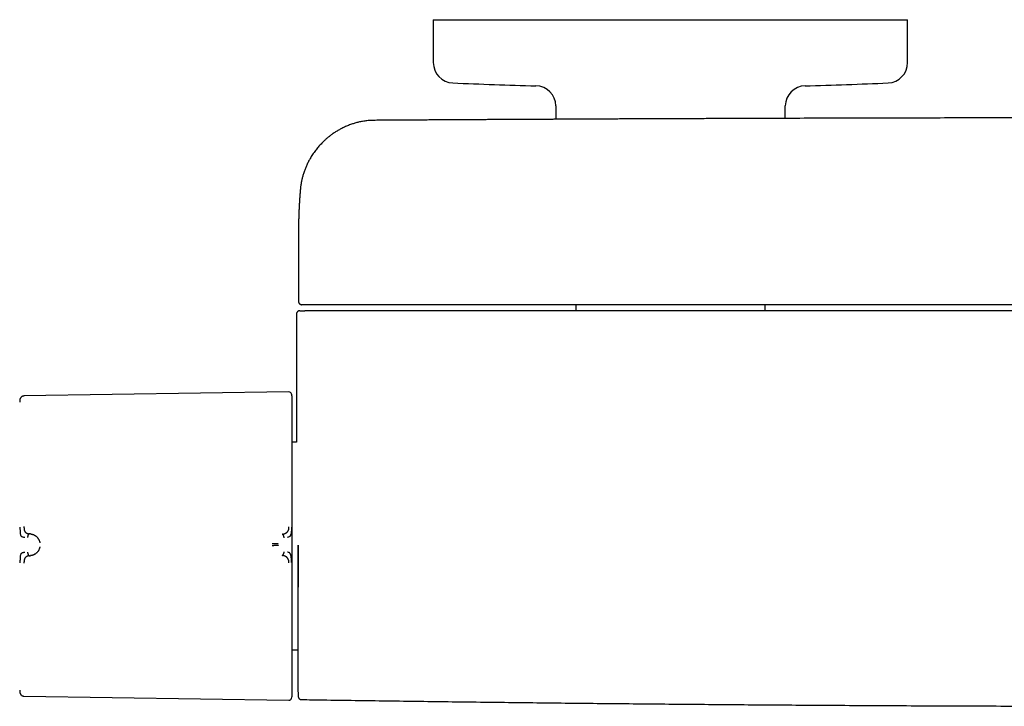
# Model space of a CAD drawing. Header units: millimetres. Extents: x 8 to 904, y 12 to 416.
# Tile 3 of 17: x 258 to 403, y 172 to 274. Entities that reach past the tile are written whole.
import ezdxf

# ---------------------------------------------------------------- set-up
doc = ezdxf.new("R2010")
doc.units = ezdxf.units.MM

msp = doc.modelspace()

# ---------------------------------------------------------------- linework, layer by layer
at = {"color": 7, "linetype": 'Continuous', "lineweight": 30}
for p, q in [((318.86, 273.65), (318.86, 267.32)), ((318.86, 273.65), (388.86, 273.65)), ((388.86, 267.32), (388.86, 273.65)), ((336.93, 260.92), (336.94, 258.95)), ((370.78, 259.09), (370.8, 260.92)), ((299.25, 248.71), (299.25, 248.71)), ((298.96, 242.58), (298.96, 242.56)), ((298.96, 242.56), (298.96, 232.11)), ((339.9, 231.61), (339.9, 230.72)), ((367.83, 230.72), (367.83, 231.61)), ((298.66, 230.22), (298.66, 216.68)), ((297.55, 218.75), (258.45, 218.15)), ((297.96, 218.38), (297.94, 218.47)), ((257.86, 217.65), (257.86, 217.65)), ((298.04, 217.78), (298.03, 217.83)), ((298.69, 211.31), (298.04, 211.31)), ((259.4, 197.79), (259.25, 197.8)), ((259.25, 194.57), (259.4, 194.59)), ((298.04, 180.71), (298.86, 180.71)), ((258.45, 173.87), (297.55, 173.27)), ((298.91, 173.86), (298.91, 173.86))]:
    msp.add_line(p, q, dxfattribs=at)
for centre, radius, start, end in [((321.86, 267.32), 3, 180, 267.5448), ((385.86, 267.32), 3, 272.4552, 0), ((353.86, 1013.63), 750, 267.54481, 268.48281), ((333.93, 260.9), 3, 0.5, 88.4828), ((373.8, 260.9), 3, 91.5172, 179.5), ((353.86, 1013.63), 750, 271.51719, 272.45519), ((297.56, 218.35), 0.396, 16.6163, 90.8829), ((1298.66, 196.13), 1000, 181.18085, 181.27562), ((295.65, 174.23), 2.39, 343.3885, 360)]:
    msp.add_arc(centre, radius, start, end, dxfattribs=at)
for points, knots in [([(310.08, 258.8), (309.96, 258.8), (309.73, 258.79), (309.39, 258.77), (309.06, 258.74), (308.74, 258.7), (308.43, 258.65), (308.12, 258.59), (307.84, 258.53), (307.56, 258.46), (307.3, 258.39), (307.04, 258.31), (306.76, 258.22), (306.48, 258.12), (306.18, 258), (305.89, 257.87), (305.62, 257.75), (305.36, 257.62), (305.11, 257.49), (304.88, 257.36), (304.65, 257.23), (304.43, 257.09), (304.21, 256.95), (304, 256.8), (303.8, 256.65), (303.61, 256.51), (303.44, 256.38), (303.3, 256.26), (303.18, 256.16), (303.05, 256.05), (302.93, 255.95), (302.78, 255.81), (302.6, 255.64), (302.39, 255.42), (302.18, 255.2), (301.97, 254.97), (301.77, 254.73), (301.56, 254.47), (301.35, 254.2), (301.15, 253.91), (300.95, 253.61), (300.76, 253.31), (300.59, 253.01), (300.44, 252.73), (300.31, 252.47), (300.19, 252.21), (300.08, 251.96), (299.97, 251.71), (299.88, 251.46), (299.78, 251.2), (299.7, 250.94), (299.62, 250.68), (299.55, 250.44), (299.5, 250.21), (299.44, 249.98), (299.4, 249.76), (299.36, 249.53), (299.32, 249.32), (299.29, 249.12), (299.28, 248.98), (299.27, 248.89), (299.26, 248.84), (299.26, 248.8), (299.25, 248.77), (299.25, 248.74), (299.25, 248.73), (299.25, 248.72), (299.25, 248.71)], [0, 0, 0, 0, 0.021371, 0.042317, 0.062844, 0.082956, 0.102658, 0.121954, 0.139776, 0.157242, 0.174351, 0.191106, 0.207506, 0.227868, 0.247657, 0.266874, 0.285506, 0.303549, 0.320694, 0.337267, 0.353266, 0.36869, 0.385576, 0.40171, 0.417092, 0.431719, 0.445591, 0.45596, 0.465872, 0.475701, 0.485628, 0.495652, 0.513798, 0.532258, 0.551034, 0.570126, 0.589533, 0.610458, 0.631736, 0.653366, 0.675346, 0.697678, 0.72036, 0.738429, 0.75657, 0.774243, 0.791396, 0.808027, 0.824133, 0.841801, 0.858793, 0.875109, 0.890752, 0.90572, 0.920016, 0.933826, 0.947903, 0.962351, 0.973451, 0.984797, 0.988376, 0.991517, 0.994247, 0.99605, 0.997668, 0.999136, 1, 1, 1, 1]), ([(547.65, 258.8), (547.38, 258.8), (546.84, 258.81), (546.04, 258.81), (545.24, 258.82), (544.45, 258.82), (543.68, 258.83), (542.92, 258.83), (542.17, 258.84), (541.44, 258.84), (540.67, 258.85), (539.87, 258.85), (539.03, 258.86), (538.21, 258.86), (537.41, 258.87), (536.62, 258.87), (535.84, 258.87), (535.08, 258.88), (534.33, 258.88), (533.6, 258.89), (532.88, 258.89), (532.18, 258.9), (531.5, 258.9), (530.85, 258.9), (530.23, 258.91), (529.62, 258.91), (529.02, 258.91), (528.43, 258.92), (527.83, 258.92), (527.24, 258.92), (526.66, 258.92), (526.1, 258.93), (525.55, 258.93), (525.03, 258.93), (524.53, 258.94), (524.05, 258.94), (523.59, 258.94), (523.14, 258.94), (522.7, 258.94), (522.27, 258.95), (521.86, 258.95), (521.46, 258.95), (521.07, 258.95), (520.3, 258.96), (519.14, 258.96), (517.57, 258.97), (515.97, 258.98), (514.36, 258.98), (512.74, 258.99), (511.12, 259), (509.5, 259.01), (507.88, 259.01), (506.25, 259.02), (502.22, 259.04), (495.78, 259.06), (486.93, 259.09), (477.88, 259.11), (468.62, 259.14), (459.14, 259.15), (449.67, 259.17), (440.19, 259.17), (430.53, 259.18), (420.67, 259.18), (410.62, 259.17), (400.58, 259.16), (390.53, 259.14), (380.48, 259.12), (371.01, 259.09), (364.52, 259.07), (361.02, 259.06), (359.93, 259.05), (358.84, 259.05), (357.76, 259.04), (356.68, 259.04), (355.62, 259.04), (354.57, 259.03), (353.53, 259.03), (352.5, 259.02), (351.49, 259.02), (350.49, 259.01), (349.52, 259.01), (348.58, 259.01), (347.67, 259), (346.77, 259), (345.89, 259), (345.2, 258.99), (344.72, 258.99), (344.43, 258.99), (344.13, 258.99), (343.82, 258.99), (343.5, 258.98), (343.15, 258.98), (342.77, 258.98), (342.35, 258.98), (341.92, 258.98), (341.48, 258.98), (341.02, 258.97), (340.54, 258.97), (340.05, 258.97), (339.54, 258.97), (339.02, 258.96), (338.49, 258.96), (337.94, 258.96), (337.38, 258.96), (336.8, 258.95), (336.21, 258.95), (335.61, 258.95), (334.99, 258.94), (334.35, 258.94), (333.73, 258.94), (333.1, 258.93), (332.48, 258.93), (331.86, 258.93), (331.21, 258.93), (330.56, 258.92), (329.88, 258.92), (329.16, 258.91), (328.4, 258.91), (327.64, 258.91), (326.86, 258.9), (326.06, 258.9), (325.25, 258.89), (324.45, 258.89), (323.66, 258.88), (322.88, 258.88), (322.09, 258.88), (321.29, 258.87), (320.48, 258.87), (319.65, 258.86), (318.81, 258.86), (317.96, 258.85), (317.1, 258.85), (316.23, 258.84), (315.34, 258.84), (314.46, 258.83), (313.59, 258.83), (312.72, 258.82), (311.84, 258.81), (310.96, 258.81), (310.37, 258.8), (310.08, 258.8)], [0, 0, 0, 0, 0.0033902, 0.0067777, 0.0101451, 0.0134765, 0.0167582, 0.0199355, 0.0230697, 0.0261607, 0.0292086, 0.0327809, 0.0362921, 0.0397422, 0.0431312, 0.0464591, 0.0497259, 0.0529317, 0.0560763, 0.0591598, 0.0621822, 0.0651435, 0.0680438, 0.0707223, 0.0733465, 0.0759164, 0.078432, 0.0808933, 0.0834444, 0.0859343, 0.0883632, 0.090731, 0.0930376, 0.0952832, 0.0973445, 0.0993514, 0.1013041, 0.1032024, 0.1050464, 0.1068361, 0.1085714, 0.1102525, 0.1118853, 0.1135126, 0.1199325, 0.1266098, 0.1333331, 0.1401022, 0.1469173, 0.1537782, 0.1605613, 0.1673887, 0.1742576, 0.1811357, 0.218355, 0.2555742, 0.2927934, 0.3326712, 0.372549, 0.4124268, 0.4523046, 0.4921824, 0.534477, 0.5767716, 0.6190663, 0.6613609, 0.7036555, 0.7459501, 0.780966, 0.7855514, 0.7901368, 0.7947222, 0.7993004, 0.8038316, 0.8083098, 0.8127349, 0.817107, 0.821426, 0.825692, 0.8299049, 0.8340648, 0.8379385, 0.8417649, 0.8455442, 0.8492764, 0.8529614, 0.8541766, 0.8553992, 0.8566611, 0.8579641, 0.8593082, 0.8606932, 0.8623782, 0.8641202, 0.8659192, 0.8677751, 0.8697277, 0.8717395, 0.8738107, 0.8759412, 0.8781311, 0.8803802, 0.8826887, 0.8850565, 0.8874836, 0.8899701, 0.8925159, 0.8951209, 0.8977854, 0.9005091, 0.903058, 0.9056567, 0.9083053, 0.9110037, 0.9137519, 0.91655, 0.9196594, 0.922828, 0.926056, 0.9293433, 0.9326899, 0.9360959, 0.9395611, 0.9427897, 0.9460682, 0.9493965, 0.9527746, 0.9562026, 0.9596804, 0.9632081, 0.9667856, 0.9704129, 0.97409, 0.977817, 0.9815939, 0.9852008, 0.9888577, 0.9925546, 0.9962747, 1, 1, 1, 1]), ([(299.25, 248.71), (299.25, 248.71), (299.25, 248.7), (299.24, 248.68), (299.24, 248.65), (299.24, 248.63), (299.24, 248.6), (299.23, 248.58), (299.23, 248.54), (299.23, 248.51), (299.23, 248.48), (299.22, 248.45), (299.22, 248.43), (299.22, 248.41), (299.22, 248.39), (299.22, 248.38), (299.22, 248.37), (299.22, 248.35), (299.21, 248.34), (299.21, 248.32), (299.21, 248.29), (299.21, 248.27), (299.21, 248.24), (299.2, 248.22), (299.2, 248.2), (299.2, 248.18), (299.2, 248.16), (299.2, 248.14), (299.2, 248.12), (299.19, 248.09), (299.19, 248.07), (299.19, 248.04), (299.19, 248.01), (299.18, 247.98), (299.18, 247.96), (299.18, 247.94), (299.18, 247.93), (299.18, 247.91), (299.18, 247.89), (299.18, 247.86), (299.17, 247.84), (299.17, 247.81), (299.17, 247.78), (299.17, 247.74), (299.16, 247.71), (299.16, 247.68), (299.16, 247.64), (299.15, 247.59), (299.15, 247.53), (299.15, 247.48), (299.14, 247.44), (299.14, 247.39), (299.14, 247.35), (299.13, 247.32), (299.13, 247.29), (299.13, 247.26), (299.13, 247.23), (299.13, 247.2), (299.12, 247.17), (299.12, 247.14), (299.12, 247.12), (299.12, 247.09), (299.12, 247.05), (299.11, 247.01), (299.11, 246.97), (299.11, 246.93), (299.11, 246.89), (299.1, 246.85), (299.1, 246.81), (299.1, 246.77), (299.09, 246.72), (299.09, 246.68), (299.09, 246.64), (299.09, 246.6), (299.09, 246.56), (299.08, 246.53), (299.08, 246.5), (299.08, 246.46), (299.08, 246.42), (299.07, 246.37), (299.07, 246.33), (299.07, 246.29), (299.07, 246.24), (299.06, 246.21), (299.06, 246.16), (299.06, 246.1), (299.06, 246.04), (299.05, 245.98), (299.05, 245.91), (299.05, 245.86), (299.04, 245.82), (299.04, 245.78), (299.04, 245.75), (299.04, 245.71), (299.04, 245.68), (299.04, 245.63), (299.03, 245.59), (299.03, 245.55), (299.03, 245.51), (299.03, 245.47), (299.03, 245.44), (299.03, 245.4), (299.02, 245.37), (299.02, 245.34), (299.02, 245.31), (299.02, 245.28), (299.02, 245.26), (299.02, 245.24), (299.02, 245.21), (299.02, 245.18), (299.01, 245.15), (299.01, 245.11), (299.01, 245.07), (299.01, 245.04), (299.01, 244.99), (299.01, 244.95), (299.01, 244.9), (299, 244.85), (299, 244.8), (299, 244.75), (299, 244.71), (299, 244.66), (299, 244.62), (298.99, 244.58), (298.99, 244.54), (298.99, 244.5), (298.99, 244.46), (298.99, 244.42), (298.99, 244.37), (298.99, 244.32), (298.99, 244.26), (298.98, 244.2), (298.98, 244.13), (298.98, 244.05), (298.98, 243.97), (298.98, 243.89), (298.98, 243.84), (298.98, 243.8), (298.97, 243.75), (298.97, 243.7), (298.97, 243.65), (298.97, 243.61), (298.97, 243.56), (298.97, 243.52), (298.97, 243.47), (298.97, 243.42), (298.97, 243.37), (298.97, 243.31), (298.97, 243.26), (298.97, 243.22), (298.97, 243.18), (298.97, 243.14), (298.97, 243.1), (298.97, 243.07), (298.97, 243.04), (298.97, 243.02), (298.96, 242.99), (298.96, 242.97), (298.96, 242.94), (298.96, 242.92), (298.96, 242.89), (298.96, 242.87), (298.96, 242.84), (298.96, 242.81), (298.96, 242.78), (298.96, 242.75), (298.96, 242.72), (298.96, 242.68), (298.96, 242.65), (298.96, 242.63), (298.96, 242.6), (298.96, 242.58), (298.96, 242.57)], [0, 0, 0, 0, 0.000488, 0.004873, 0.00889, 0.01254, 0.016149, 0.020697, 0.025568, 0.03084, 0.036537, 0.039984, 0.043436, 0.04652, 0.049213, 0.051515, 0.053437, 0.055476, 0.05817, 0.061338, 0.064978, 0.06907, 0.073065, 0.076933, 0.080424, 0.083535, 0.086269, 0.088949, 0.091954, 0.095912, 0.100321, 0.105155, 0.109859, 0.113368, 0.116652, 0.11971, 0.122544, 0.125459, 0.128643, 0.132147, 0.135968, 0.139895, 0.145882, 0.151251, 0.156009, 0.160615, 0.165347, 0.17501, 0.185134, 0.192576, 0.199712, 0.206457, 0.212806, 0.218793, 0.222763, 0.227098, 0.231797, 0.236783, 0.241571, 0.246079, 0.250306, 0.254298, 0.260474, 0.266564, 0.272855, 0.279733, 0.286031, 0.292644, 0.299461, 0.306481, 0.313706, 0.320821, 0.327133, 0.333062, 0.338606, 0.343822, 0.349199, 0.355522, 0.362185, 0.369188, 0.376466, 0.38348, 0.390112, 0.396361, 0.402228, 0.412491, 0.422862, 0.433208, 0.443442, 0.453888, 0.459124, 0.46443, 0.469856, 0.475694, 0.481989, 0.488742, 0.495953, 0.503615, 0.509447, 0.515273, 0.521092, 0.5269, 0.532457, 0.537632, 0.542162, 0.546353, 0.550204, 0.553716, 0.556994, 0.562826, 0.568644, 0.574447, 0.580245, 0.586331, 0.593262, 0.600684, 0.608479, 0.616519, 0.624805, 0.63331, 0.641056, 0.648346, 0.655181, 0.661667, 0.668209, 0.674845, 0.681625, 0.68876, 0.696273, 0.704164, 0.714598, 0.724659, 0.734345, 0.749487, 0.764169, 0.778384, 0.785185, 0.792492, 0.800307, 0.808599, 0.816771, 0.824603, 0.832096, 0.839344, 0.846696, 0.854184, 0.864198, 0.874205, 0.883635, 0.890433, 0.896882, 0.903201, 0.909573, 0.915989, 0.92014, 0.924226, 0.928248, 0.932228, 0.9365, 0.941176, 0.945505, 0.950131, 0.955054, 0.960273, 0.965789, 0.971503, 0.976913, 0.982433, 0.987501, 0.992118, 0.996284, 1, 1, 1, 1]), ([(298.96, 232.11), (298.96, 232.08), (298.97, 232.03), (298.98, 231.97), (299, 231.91), (299.03, 231.86), (299.05, 231.82), (299.08, 231.78), (299.11, 231.76), (299.13, 231.73), (299.16, 231.71), (299.2, 231.68), (299.22, 231.67), (299.25, 231.65), (299.27, 231.64), (299.29, 231.64), (299.31, 231.63), (299.34, 231.62), (299.36, 231.62), (299.39, 231.61), (299.41, 231.61), (299.44, 231.61), (299.46, 231.61), (299.46, 231.61)], [0, 0, 0, 0, 0.0711684, 0.1378712, 0.1987993, 0.252932, 0.2995557, 0.3382436, 0.3736071, 0.409891, 0.4471738, 0.4855073, 0.5249212, 0.5450886, 0.5682726, 0.5973975, 0.6334363, 0.6768912, 0.7280384, 0.7870388, 0.8539903, 0.9289541, 1, 1, 1, 1]), ([(299.69, 231.61), (299.69, 231.61), (299.69, 231.61), (299.69, 231.61), (299.69, 231.61), (299.68, 231.61), (299.68, 231.61), (299.67, 231.61), (299.67, 231.61), (299.67, 231.61), (299.67, 231.61), (299.67, 231.61), (299.67, 231.61), (299.67, 231.61), (299.67, 231.61), (299.67, 231.61), (299.67, 231.61), (299.67, 231.61), (299.67, 231.61), (299.66, 231.61), (299.66, 231.61), (299.66, 231.61), (299.66, 231.61), (299.65, 231.61), (299.65, 231.61), (299.65, 231.61), (299.65, 231.61), (299.65, 231.61), (299.65, 231.61), (299.65, 231.61), (299.65, 231.61), (299.64, 231.61), (299.64, 231.61), (299.63, 231.61), (299.61, 231.61), (299.59, 231.61), (299.55, 231.61), (299.52, 231.61), (299.49, 231.61), (299.47, 231.61), (299.47, 231.61), (299.47, 231.61)], [0, 0, 0, 0, 0.003056, 0.008438, 0.014142, 0.019409, 0.051268, 0.052386, 0.052889, 0.053428, 0.054002, 0.054612, 0.055258, 0.055939, 0.057994, 0.060318, 0.063435, 0.066932, 0.070809, 0.076598, 0.083069, 0.090222, 0.098058, 0.104802, 0.111982, 0.113653, 0.115347, 0.117062, 0.118799, 0.120558, 0.122339, 0.123882, 0.137488, 0.161791, 0.205203, 0.293319, 0.381403, 0.538745, 0.696051, 0.883331, 1, 1, 1, 1]), ([(300.19, 231.61), (300.17, 231.61), (300.13, 231.61), (300.07, 231.61), (300.01, 231.61), (299.95, 231.61), (299.9, 231.61), (299.86, 231.61), (299.82, 231.61), (299.8, 231.61), (299.78, 231.61), (299.76, 231.61), (299.74, 231.61), (299.72, 231.61), (299.71, 231.61), (299.7, 231.61), (299.7, 231.61)], [0, 0, 0, 0, 0.084362, 0.168823, 0.254763, 0.338191, 0.422382, 0.508732, 0.558751, 0.608858, 0.659363, 0.71057, 0.76277, 0.84024, 0.924807, 1, 1, 1, 1]), ([(557.53, 231.61), (554.17, 231.61), (547.45, 231.61), (537.36, 231.61), (527.27, 231.61), (517.18, 231.61), (507.09, 231.61), (497.01, 231.61), (486.92, 231.61), (476.67, 231.61), (466.26, 231.61), (455.7, 231.61), (445.13, 231.61), (434.56, 231.61), (423.99, 231.61), (413.42, 231.61), (402.85, 231.61), (392.29, 231.61), (381.72, 231.61), (371.15, 231.61), (360.58, 231.61), (350.21, 231.61), (340.05, 231.61), (330.08, 231.61), (320.12, 231.61), (310.16, 231.61), (303.51, 231.61), (300.19, 231.61)], [0, 0, 0, 0, 0.039203, 0.078405, 0.117606, 0.156807, 0.196007, 0.235207, 0.274407, 0.313606, 0.354672, 0.395737, 0.436802, 0.477867, 0.518933, 0.559998, 0.601063, 0.642128, 0.683194, 0.72426, 0.765326, 0.806393, 0.845113, 0.883834, 0.922555, 0.961277, 1, 1, 1, 1]), ([(299.16, 230.72), (299.16, 230.72), (299.15, 230.72), (299.13, 230.72), (299.11, 230.72), (299.1, 230.72), (299.09, 230.72), (299.08, 230.72), (299.07, 230.71), (299.06, 230.71), (299.06, 230.71), (299.05, 230.71), (299.05, 230.71), (299.04, 230.71), (299.03, 230.71), (299.02, 230.7), (298.98, 230.69), (298.94, 230.67), (298.89, 230.65), (298.85, 230.61), (298.82, 230.58), (298.79, 230.56), (298.76, 230.52), (298.73, 230.48), (298.71, 230.43), (298.68, 230.37), (298.67, 230.3), (298.66, 230.25), (298.66, 230.22)], [0, 0, 0, 0, 0.079545, 0.149302, 0.209275, 0.259483, 0.299957, 0.33077, 0.352103, 0.359384, 0.364649, 0.366695, 0.37162, 0.376611, 0.384648, 0.399598, 0.428227, 0.478046, 0.531239, 0.583517, 0.621898, 0.659414, 0.698028, 0.744463, 0.798819, 0.860332, 0.927879, 1, 1, 1, 1]), ([(299.16, 230.72), (299.16, 230.72), (299.16, 230.72), (299.18, 230.72), (299.2, 230.72), (299.24, 230.72), (299.28, 230.72), (299.34, 230.72), (299.39, 230.72), (299.41, 230.72)], [0, 0, 0, 0, 0.119758, 0.266453, 0.41315, 0.559852, 0.70656, 0.853275, 1, 1, 1, 1]), ([(299.41, 230.72), (299.41, 230.72), (299.41, 230.72), (299.43, 230.72), (299.45, 230.72), (299.48, 230.72), (299.52, 230.72), (299.56, 230.72), (299.61, 230.72), (299.67, 230.72), (299.73, 230.72), (299.79, 230.72), (299.86, 230.72), (299.9, 230.72), (299.92, 230.72)], [0, 0, 0, 0, 0.082899, 0.165679, 0.249692, 0.332113, 0.41492, 0.499488, 0.581892, 0.664712, 0.749323, 0.832634, 0.915719, 1, 1, 1, 1]), ([(428.86, 230.72), (425.87, 230.72), (419.89, 230.72), (410.91, 230.72), (401.92, 230.72), (392.93, 230.72), (383.93, 230.72), (374.91, 230.72), (365.89, 230.72), (356.72, 230.72), (347.4, 230.72), (337.92, 230.72), (328.43, 230.72), (318.94, 230.72), (309.43, 230.72), (303.1, 230.72), (299.92, 230.72)], [0, 0, 0, 0, 0.069567, 0.139198, 0.208895, 0.278657, 0.348483, 0.418375, 0.488333, 0.558355, 0.631783, 0.705282, 0.778853, 0.852497, 0.926212, 1, 1, 1, 1]), ([(258.45, 218.15), (258.43, 218.14), (258.38, 218.14), (258.32, 218.13), (258.25, 218.11), (258.18, 218.08), (258.12, 218.04), (258.06, 218), (258.01, 217.95), (257.97, 217.89), (257.93, 217.83), (257.9, 217.77), (257.87, 217.71), (257.86, 217.66), (257.86, 217.64)], [0, 0, 0, 0, 0.078616, 0.159922, 0.24328, 0.328096, 0.4139, 0.500429, 0.586862, 0.672456, 0.75704, 0.84021, 0.92141, 1, 1, 1, 1]), ([(298.03, 217.83), (298.03, 217.83), (298.03, 217.84), (298.03, 217.85), (298.03, 217.86), (298.03, 217.87), (298.03, 217.88), (298.03, 217.89), (298.03, 217.9), (298.03, 217.91), (298.03, 217.93), (298.03, 217.94), (298.03, 217.95), (298.03, 217.95), (298.03, 217.96), (298.03, 217.97), (298.03, 217.98), (298.02, 218), (298.02, 218.03), (298.02, 218.07), (298.01, 218.12), (298, 218.16), (298, 218.21), (297.99, 218.25), (297.98, 218.3), (297.97, 218.35), (297.95, 218.41), (297.94, 218.44), (297.94, 218.46)], [0, 0, 0, 0, 0.051013, 0.14951, 0.237832, 0.315934, 0.383788, 0.434754, 0.477902, 0.51331, 0.541145, 0.561801, 0.569739, 0.576392, 0.582209, 0.588182, 0.597671, 0.611403, 0.639843, 0.676369, 0.713437, 0.749968, 0.78595, 0.821375, 0.862396, 0.90595, 0.95848, 1, 1, 1, 1]), ([(257.86, 217.65), (257.86, 217.62), (257.84, 217.54), (257.82, 217.4), (257.82, 217.3), (257.82, 217.25)], [0, 0, 0, 0, 0.222913, 0.613437, 1, 1, 1, 1]), ([(298.04, 196.98), (298.04, 197.14), (298.04, 197.47), (298.04, 197.95), (298.04, 198.43), (298.04, 198.92), (298.04, 199.38), (298.04, 199.8), (298.04, 200.19), (298.04, 200.57), (298.04, 200.96), (298.04, 201.38), (298.04, 201.84), (298.04, 202.32), (298.04, 202.81), (298.04, 203.23), (298.04, 203.6), (298.04, 203.9), (298.04, 204.2), (298.04, 204.5), (298.04, 204.87), (298.04, 205.29), (298.04, 205.77), (298.04, 206.25), (298.04, 206.72), (298.04, 207.19), (298.04, 207.64), (298.04, 208.09), (298.04, 208.53), (298.04, 208.97), (298.04, 209.41), (298.04, 209.84), (298.04, 210.26), (298.04, 210.67), (298.04, 211.07), (298.04, 211.47), (298.04, 211.85), (298.04, 212.22), (298.04, 212.58), (298.04, 212.94), (298.04, 213.28), (298.04, 213.6), (298.04, 213.92), (298.04, 214.22), (298.04, 214.5), (298.04, 214.78), (298.04, 215.04), (298.04, 215.3), (298.04, 215.53), (298.04, 215.73), (298.04, 215.9), (298.04, 216.03), (298.04, 216.16), (298.04, 216.28), (298.04, 216.42), (298.04, 216.57), (298.04, 216.74), (298.04, 216.89), (298.04, 217.03), (298.04, 217.15), (298.04, 217.25), (298.04, 217.34), (298.04, 217.41), (298.04, 217.48), (298.04, 217.55), (298.04, 217.6), (298.04, 217.65), (298.04, 217.7), (298.04, 217.73), (298.04, 217.76), (298.04, 217.77), (298.04, 217.78), (298.04, 217.78), (298.04, 217.78)], [0, 0, 0, 0, 0.014535, 0.029065, 0.043597, 0.058144, 0.073132, 0.084905, 0.09668, 0.10846, 0.120316, 0.132416, 0.147536, 0.16266, 0.177794, 0.193243, 0.202968, 0.212693, 0.22242, 0.232152, 0.241889, 0.257942, 0.273989, 0.290041, 0.306109, 0.322386, 0.338367, 0.354352, 0.37035, 0.386478, 0.402933, 0.41939, 0.435862, 0.452388, 0.468908, 0.485432, 0.50197, 0.518442, 0.534908, 0.551378, 0.567861, 0.584232, 0.600305, 0.616382, 0.632472, 0.648379, 0.664275, 0.680174, 0.696085, 0.711759, 0.721593, 0.731427, 0.741264, 0.751104, 0.760951, 0.776563, 0.792169, 0.80778, 0.823398, 0.838627, 0.85059, 0.862554, 0.874523, 0.886425, 0.898052, 0.911025, 0.924, 0.936982, 0.949742, 0.962305, 0.974865, 0.987429, 1, 1, 1, 1]), ([(298.66, 216.68), (298.66, 216.59), (298.66, 216.35), (298.67, 215.94), (298.67, 215.46), (298.67, 214.97), (298.67, 214.55), (298.67, 214.2), (298.67, 213.93), (298.67, 213.66), (298.67, 213.42), (298.68, 213.21), (298.68, 213.02), (298.68, 212.84), (298.68, 212.65), (298.68, 212.43), (298.68, 212.19), (298.68, 212), (298.68, 211.86), (298.68, 211.75), (298.68, 211.63), (298.68, 211.5), (298.68, 211.39), (298.69, 211.33), (298.69, 211.31)], [0, 0, 0, 0, 0.0514482, 0.1403221, 0.2302937, 0.3215345, 0.4142394, 0.4653476, 0.5160609, 0.5658268, 0.6142854, 0.6503156, 0.6841521, 0.7169282, 0.750009, 0.7941389, 0.837241, 0.8795043, 0.8992099, 0.9188979, 0.9402518, 0.9638096, 0.9895716, 1, 1, 1, 1]), ([(257.86, 198.81), (257.86, 198.71), (257.86, 198.52), (257.87, 198.25), (257.88, 198), (257.9, 197.79), (257.94, 197.63), (258, 197.51), (258.07, 197.45), (258.16, 197.39), (258.28, 197.35), (258.41, 197.33), (258.5, 197.33), (258.54, 197.32), (258.55, 197.32), (258.56, 197.32), (258.56, 197.32)], [0, 0, 0, 0, 0.117772, 0.228252, 0.33124, 0.427014, 0.515099, 0.595624, 0.669421, 0.735797, 0.846044, 0.926768, 0.978141, 0.992758, 0.997301, 1, 1, 1, 1]), ([(258.45, 198.88), (258.45, 198.83), (258.45, 198.75), (258.46, 198.65), (258.46, 198.58), (258.47, 198.54), (258.47, 198.5), (258.48, 198.46), (258.49, 198.4), (258.51, 198.32), (258.54, 198.23), (258.57, 198.17), (258.6, 198.12), (258.64, 198.07), (258.7, 198.01), (258.75, 197.97), (258.79, 197.95), (258.81, 197.94), (258.82, 197.93), (258.84, 197.92), (258.86, 197.91), (258.88, 197.9), (258.89, 197.89), (258.92, 197.88), (258.96, 197.87), (259.01, 197.85), (259.08, 197.83), (259.16, 197.81), (259.21, 197.81), (259.25, 197.8)], [0, 0, 0, 0, 0.0690247, 0.1342258, 0.1590465, 0.1830776, 0.2062872, 0.2286502, 0.2501486, 0.3164009, 0.3798905, 0.4208089, 0.4607008, 0.4995163, 0.5630825, 0.6314843, 0.6455033, 0.6597134, 0.6741146, 0.6887069, 0.7034903, 0.7184644, 0.7336289, 0.7489831, 0.7801056, 0.8209638, 0.8714063, 0.9311992, 1, 1, 1, 1]), ([(259.25, 197.8), (259.24, 197.8), (259.22, 197.8), (259.19, 197.79), (259.17, 197.77), (259.14, 197.75), (259.12, 197.72), (259.09, 197.68), (259.06, 197.62), (259.03, 197.55), (259.01, 197.46), (258.99, 197.38), (258.99, 197.32), (258.98, 197.29)], [0, 0, 0, 0, 0.056102, 0.111466, 0.167115, 0.223804, 0.301772, 0.382941, 0.467258, 0.598521, 0.73327, 0.868258, 1, 1, 1, 1]), ([(259.4, 197.79), (259.4, 197.79), (259.4, 197.79), (259.4, 197.79), (259.41, 197.79), (259.43, 197.79), (259.47, 197.79), (259.51, 197.78), (259.56, 197.77), (259.61, 197.76), (259.66, 197.75), (259.69, 197.74), (259.71, 197.73), (259.74, 197.73), (259.76, 197.72), (259.79, 197.71), (259.81, 197.7), (259.86, 197.68), (259.93, 197.65), (260.02, 197.61), (260.09, 197.57), (260.15, 197.53), (260.18, 197.51), (260.2, 197.49), (260.21, 197.48), (260.22, 197.47), (260.23, 197.47), (260.24, 197.46), (260.28, 197.43), (260.35, 197.37), (260.43, 197.29), (260.5, 197.19), (260.57, 197.1), (260.63, 196.99), (260.69, 196.88), (260.74, 196.75), (260.78, 196.62), (260.79, 196.53), (260.8, 196.49)], [0, 0, 0, 0, 0.000168, 0.001366, 0.004585, 0.016602, 0.036108, 0.063195, 0.088438, 0.118038, 0.152065, 0.164532, 0.177513, 0.191011, 0.205027, 0.219565, 0.234628, 0.250218, 0.305811, 0.357356, 0.404738, 0.433682, 0.460748, 0.467525, 0.474171, 0.480686, 0.487071, 0.493324, 0.499446, 0.559752, 0.617506, 0.67268, 0.725262, 0.775261, 0.835907, 0.893476, 0.948104, 1, 1, 1, 1]), ([(296.57, 197.76), (296.57, 197.76), (296.57, 197.76), (296.58, 197.76), (296.6, 197.76), (296.63, 197.76), (296.66, 197.77), (296.7, 197.78), (296.74, 197.78), (296.78, 197.79), (296.8, 197.8), (296.82, 197.81), (296.84, 197.81), (296.86, 197.82), (296.88, 197.83), (296.9, 197.83), (296.95, 197.85), (297.02, 197.88), (297.1, 197.93), (297.14, 197.96), (297.16, 197.97), (297.18, 197.99), (297.21, 198), (297.22, 198.02), (297.26, 198.05), (297.32, 198.11), (297.38, 198.18), (297.43, 198.25), (297.46, 198.31), (297.49, 198.38), (297.52, 198.47), (297.53, 198.56), (297.54, 198.65), (297.55, 198.74), (297.55, 198.8), (297.55, 198.83)], [0, 0, 0, 0, 0.000491, 0.004709, 0.016801, 0.036349, 0.063449, 0.08868, 0.118244, 0.1522, 0.164633, 0.177573, 0.191021, 0.204979, 0.21945, 0.234434, 0.249933, 0.328151, 0.400024, 0.417785, 0.435101, 0.45197, 0.468393, 0.484369, 0.499899, 0.569641, 0.634729, 0.675595, 0.714547, 0.751696, 0.809478, 0.868786, 0.909647, 0.953487, 1, 1, 1, 1]), ([(296.84, 197.24), (296.84, 197.27), (296.83, 197.33), (296.81, 197.42), (296.79, 197.5), (296.76, 197.57), (296.73, 197.63), (296.7, 197.67), (296.68, 197.7), (296.65, 197.73), (296.62, 197.74), (296.6, 197.75), (296.58, 197.76), (296.57, 197.76)], [0, 0, 0, 0, 0.131484, 0.266121, 0.400553, 0.531629, 0.615931, 0.697185, 0.775341, 0.832225, 0.888102, 0.943696, 1, 1, 1, 1]), ([(297.94, 198.79), (297.93, 198.7), (297.93, 198.52), (297.92, 198.25), (297.89, 198), (297.84, 197.76), (297.78, 197.59), (297.72, 197.47), (297.64, 197.38), (297.51, 197.31), (297.38, 197.29), (297.32, 197.28)], [0, 0, 0, 0, 0.12498, 0.249974, 0.375129, 0.4995, 0.626711, 0.691987, 0.75435, 0.875912, 1, 1, 1, 1]), ([(295.99, 196.31), (295.95, 196.32), (295.89, 196.32), (295.78, 196.33), (295.67, 196.34), (295.55, 196.35), (295.43, 196.35), (295.33, 196.36), (295.23, 196.36), (295.15, 196.36), (295.09, 196.36), (295.06, 196.36)], [0, 0, 0, 0, 0.134294, 0.265155, 0.392768, 0.517462, 0.639734, 0.760272, 0.840123, 0.919913, 1, 1, 1, 1]), ([(298.04, 195.37), (298.04, 195.54), (298.04, 195.87), (298.04, 196.3), (298.04, 196.67), (298.04, 196.88), (298.04, 196.98)], [0, 0, 0, 0, 0.3076, 0.612791, 0.80584, 1, 1, 1, 1]), ([(258.56, 195.05), (258.56, 195.05), (258.54, 195.05), (258.49, 195.05), (258.42, 195.04), (258.33, 195.03), (258.24, 195), (258.15, 194.97), (258.07, 194.92), (258, 194.85), (257.94, 194.73), (257.9, 194.56), (257.88, 194.35), (257.87, 194.1), (257.86, 193.83), (257.86, 193.64), (257.86, 193.54)], [0, 0, 0, 0, 0.007539, 0.032602, 0.07418, 0.124929, 0.188679, 0.265565, 0.331914, 0.405634, 0.486045, 0.573984, 0.669568, 0.772326, 0.882537, 1, 1, 1, 1]), ([(258.98, 195.09), (258.99, 195.06), (258.99, 195), (259.01, 194.92), (259.03, 194.83), (259.06, 194.76), (259.09, 194.7), (259.12, 194.66), (259.14, 194.63), (259.17, 194.61), (259.19, 194.59), (259.22, 194.58), (259.24, 194.57), (259.25, 194.57)], [0, 0, 0, 0, 0.131742, 0.26673, 0.401479, 0.532742, 0.617059, 0.698228, 0.776196, 0.832885, 0.888534, 0.943898, 1, 1, 1, 1]), ([(260.8, 195.91), (260.79, 195.87), (260.78, 195.78), (260.74, 195.66), (260.69, 195.53), (260.63, 195.41), (260.57, 195.31), (260.51, 195.22), (260.44, 195.12), (260.37, 195.05), (260.33, 195.01), (260.31, 194.99), (260.3, 194.98), (260.28, 194.97), (260.27, 194.96), (260.24, 194.93), (260.19, 194.89), (260.13, 194.85), (260.06, 194.81), (260, 194.77), (259.95, 194.75), (259.93, 194.73), (259.91, 194.73), (259.9, 194.72), (259.88, 194.72), (259.87, 194.71), (259.86, 194.7), (259.82, 194.69), (259.76, 194.67), (259.69, 194.64), (259.62, 194.62), (259.56, 194.61), (259.51, 194.6), (259.47, 194.6), (259.43, 194.59), (259.41, 194.59), (259.4, 194.59), (259.4, 194.59), (259.4, 194.59), (259.4, 194.59), (259.4, 194.59)], [0, 0, 0, 0, 0.051373, 0.105665, 0.163102, 0.223827, 0.27137, 0.320803, 0.372124, 0.442732, 0.452222, 0.461768, 0.471368, 0.481024, 0.490735, 0.500501, 0.537698, 0.579265, 0.625137, 0.657731, 0.692132, 0.7001, 0.708157, 0.716302, 0.724536, 0.732857, 0.741265, 0.74976, 0.79759, 0.84013, 0.877473, 0.909711, 0.93693, 0.964012, 0.983495, 0.995471, 0.998664, 0.999564, 0.99984, 1, 1, 1, 1]), ([(295.99, 196.12), (295.96, 196.11), (295.89, 196.1), (295.78, 196.1), (295.67, 196.09), (295.57, 196.08), (295.47, 196.08), (295.39, 196.08), (295.31, 196.07), (295.23, 196.06), (295.15, 196.06), (295.09, 196.05), (295.06, 196.05)], [0, 0, 0, 0, 0.134303, 0.26534, 0.393205, 0.518102, 0.599917, 0.680753, 0.760843, 0.840485, 0.920053, 1, 1, 1, 1]), ([(296.57, 194.63), (296.58, 194.63), (296.6, 194.63), (296.62, 194.64), (296.65, 194.66), (296.68, 194.69), (296.7, 194.72), (296.73, 194.76), (296.76, 194.82), (296.79, 194.89), (296.81, 194.97), (296.83, 195.06), (296.84, 195.12), (296.84, 195.15)], [0, 0, 0, 0, 0.056304, 0.111898, 0.167775, 0.224659, 0.302815, 0.38407, 0.468372, 0.599448, 0.73388, 0.868517, 1, 1, 1, 1]), ([(297.94, 193.57), (297.94, 193.67), (297.93, 193.85), (297.92, 194.06), (297.91, 194.19), (297.91, 194.26), (297.9, 194.33), (297.89, 194.43), (297.87, 194.53), (297.85, 194.62), (297.83, 194.69), (297.81, 194.75), (297.79, 194.79), (297.77, 194.85), (297.73, 194.92), (297.65, 195.01), (297.51, 195.08), (297.38, 195.1), (297.32, 195.11)], [0, 0, 0, 0, 0.125554, 0.251039, 0.290001, 0.310057, 0.344618, 0.393554, 0.456767, 0.493798, 0.534579, 0.576341, 0.60187, 0.627562, 0.693703, 0.759502, 0.875658, 1, 1, 1, 1]), ([(298.04, 174.23), (298.04, 174.24), (298.04, 174.24), (298.04, 174.26), (298.04, 174.29), (298.04, 174.33), (298.04, 174.38), (298.04, 174.43), (298.04, 174.49), (298.04, 174.55), (298.04, 174.62), (298.04, 174.71), (298.04, 174.81), (298.04, 174.93), (298.04, 175.06), (298.04, 175.19), (298.04, 175.31), (298.04, 175.41), (298.04, 175.51), (298.04, 175.63), (298.04, 175.77), (298.04, 175.94), (298.04, 176.15), (298.04, 176.38), (298.04, 176.62), (298.04, 176.86), (298.04, 177.12), (298.04, 177.4), (298.04, 177.68), (298.04, 177.97), (298.04, 178.28), (298.04, 178.61), (298.04, 178.94), (298.04, 179.29), (298.04, 179.65), (298.04, 180.02), (298.04, 180.4), (298.04, 180.79), (298.04, 181.19), (298.04, 181.6), (298.04, 182.01), (298.04, 182.44), (298.04, 182.86), (298.04, 183.3), (298.04, 183.74), (298.04, 184.18), (298.04, 184.64), (298.04, 185.09), (298.04, 185.56), (298.04, 185.97), (298.04, 186.32), (298.04, 186.62), (298.04, 186.92), (298.04, 187.22), (298.04, 187.58), (298.04, 188.01), (298.04, 188.5), (298.04, 189), (298.04, 189.5), (298.04, 189.96), (298.04, 190.38), (298.04, 190.77), (298.04, 191.17), (298.04, 191.56), (298.04, 191.96), (298.04, 192.38), (298.04, 192.81), (298.04, 193.24), (298.04, 193.67), (298.04, 194.1), (298.04, 194.52), (298.04, 194.95), (298.04, 195.23), (298.04, 195.37)], [0, 0, 0, 0, 0.014329, 0.028654, 0.04298, 0.057322, 0.07212, 0.083744, 0.09537, 0.107001, 0.118712, 0.130678, 0.145631, 0.160589, 0.175557, 0.190861, 0.200496, 0.210132, 0.219769, 0.229411, 0.239058, 0.254994, 0.270924, 0.286858, 0.302809, 0.319, 0.334896, 0.350796, 0.36671, 0.382786, 0.399187, 0.415592, 0.432012, 0.448519, 0.465022, 0.481528, 0.498048, 0.514539, 0.531023, 0.547512, 0.564013, 0.580438, 0.596563, 0.612692, 0.628835, 0.644826, 0.660807, 0.676791, 0.692788, 0.708575, 0.718481, 0.728388, 0.738297, 0.74821, 0.75813, 0.773887, 0.789639, 0.805394, 0.821158, 0.836557, 0.848652, 0.860749, 0.872852, 0.88489, 0.896665, 0.909803, 0.922944, 0.936092, 0.949025, 0.961767, 0.974507, 0.98725, 1, 1, 1, 1]), ([(298.88, 196.13), (298.88, 195.96), (298.88, 195.62), (298.88, 195.11), (298.88, 194.6), (298.88, 194.09), (298.88, 193.59), (298.88, 193.1), (298.88, 192.6), (298.88, 192.11), (298.88, 191.62), (298.88, 191.13), (298.88, 190.64), (298.88, 190.15), (298.88, 189.67), (298.88, 189.19), (298.88, 188.71), (298.88, 188.24), (298.88, 187.77), (298.88, 187.31), (298.88, 186.86), (298.88, 186.41), (298.88, 185.96), (298.88, 185.53), (298.88, 185.11), (298.88, 184.69), (298.88, 184.27), (298.88, 183.86), (298.88, 183.46), (298.88, 183.06), (298.88, 182.67), (298.88, 182.29), (298.88, 181.92), (298.88, 181.56), (298.88, 181.21), (298.88, 180.86), (298.88, 180.53), (298.88, 180.2), (298.88, 179.89), (298.88, 179.59), (298.88, 179.3), (298.88, 179.02), (298.88, 178.74), (298.88, 178.48), (298.88, 178.22), (298.88, 177.98), (298.88, 177.75), (298.88, 177.52), (298.88, 177.31), (298.88, 177.11), (298.88, 176.92), (298.88, 176.74), (298.88, 176.57), (298.88, 176.42), (298.88, 176.28), (298.88, 176.15), (298.88, 176.03), (298.88, 175.93), (298.88, 175.83), (298.88, 175.75), (298.88, 175.68), (298.88, 175.62), (298.88, 175.57), (298.88, 175.54), (298.88, 175.52), (298.88, 175.52), (298.88, 175.52)], [0, 0, 0, 0, 0.015788, 0.031539, 0.047264, 0.06297, 0.078669, 0.094089, 0.10952, 0.124971, 0.14037, 0.156064, 0.171747, 0.18743, 0.203122, 0.218833, 0.234572, 0.25035, 0.266048, 0.281731, 0.297405, 0.313083, 0.328772, 0.344203, 0.359663, 0.375162, 0.390617, 0.406348, 0.422049, 0.43773, 0.453401, 0.469072, 0.484751, 0.500449, 0.516021, 0.531595, 0.54718, 0.562786, 0.578423, 0.593819, 0.609264, 0.624767, 0.640149, 0.655825, 0.671495, 0.687166, 0.70285, 0.718554, 0.734288, 0.750062, 0.765837, 0.781574, 0.797282, 0.812971, 0.828649, 0.844046, 0.859451, 0.874873, 0.890486, 0.906368, 0.922203, 0.938003, 0.953776, 0.969533, 0.985284, 1, 1, 1, 1]), ([(298.91, 196.13), (298.91, 195.98), (298.91, 195.68), (298.91, 195.24), (298.91, 194.81), (298.91, 194.47), (298.91, 194.21), (298.91, 194.05), (298.91, 193.89), (298.91, 193.72), (298.91, 193.56), (298.91, 193.41), (298.91, 193.28), (298.91, 193.04), (298.91, 192.71), (298.91, 192.28), (298.91, 191.87), (298.91, 191.59), (298.91, 191.43), (298.91, 191.4), (298.91, 191.37), (298.91, 191.34), (298.91, 191.31), (298.91, 191.27), (298.91, 191.2), (298.91, 191.08), (298.91, 190.93), (298.91, 190.75), (298.91, 190.55), (298.91, 190.39), (298.91, 190.31), (298.91, 190.29), (298.91, 190.28), (298.91, 190.27), (298.91, 190.26), (298.91, 190.25), (298.91, 190.22), (298.91, 190.17), (298.91, 190.09), (298.91, 190.01), (298.91, 189.96), (298.91, 189.94)], [0, 0, 0, 0, 0.071406, 0.141721, 0.210956, 0.279119, 0.305607, 0.331932, 0.358094, 0.384095, 0.409935, 0.435615, 0.456293, 0.476546, 0.547586, 0.616618, 0.683662, 0.748741, 0.753954, 0.759142, 0.764303, 0.769439, 0.77455, 0.779634, 0.784693, 0.812059, 0.835838, 0.859002, 0.898844, 0.936744, 0.938698, 0.940634, 0.94255, 0.944448, 0.946326, 0.948186, 0.950027, 0.959812, 0.975864, 0.988656, 1, 1, 1, 1]), ([(259.25, 194.57), (259.22, 194.57), (259.16, 194.56), (259.09, 194.55), (259.03, 194.53), (259, 194.52), (258.99, 194.52), (258.97, 194.51), (258.96, 194.51), (258.95, 194.5), (258.93, 194.5), (258.92, 194.49), (258.89, 194.48), (258.83, 194.45), (258.76, 194.4), (258.69, 194.35), (258.63, 194.29), (258.58, 194.22), (258.55, 194.16), (258.53, 194.11), (258.52, 194.08), (258.51, 194.05), (258.5, 194.01), (258.49, 193.98), (258.48, 193.92), (258.47, 193.84), (258.46, 193.73), (258.45, 193.61), (258.45, 193.53), (258.45, 193.48)], [0, 0, 0, 0, 0.064483, 0.121146, 0.169699, 0.182428, 0.194431, 0.205703, 0.216244, 0.226049, 0.235116, 0.243443, 0.251028, 0.319255, 0.38355, 0.443931, 0.500485, 0.559082, 0.620049, 0.640929, 0.662103, 0.683581, 0.705368, 0.72747, 0.749885, 0.805219, 0.865757, 0.930963, 1, 1, 1, 1]), ([(297.55, 193.54), (297.55, 193.57), (297.55, 193.63), (297.54, 193.72), (297.54, 193.8), (297.52, 193.88), (297.51, 193.94), (297.49, 194), (297.46, 194.05), (297.44, 194.1), (297.41, 194.15), (297.38, 194.19), (297.34, 194.24), (297.31, 194.28), (297.28, 194.31), (297.24, 194.35), (297.2, 194.38), (297.15, 194.42), (297.1, 194.45), (297.04, 194.48), (296.98, 194.51), (296.93, 194.54), (296.88, 194.56), (296.84, 194.57), (296.81, 194.58), (296.78, 194.59), (296.77, 194.59), (296.75, 194.6), (296.73, 194.6), (296.72, 194.61), (296.7, 194.61), (296.68, 194.61), (296.65, 194.62), (296.63, 194.62), (296.6, 194.63), (296.58, 194.63), (296.57, 194.63), (296.57, 194.63), (296.57, 194.63), (296.57, 194.63), (296.57, 194.63), (296.57, 194.63), (296.57, 194.63)], [0, 0, 0, 0, 0.046698, 0.091618, 0.134505, 0.175194, 0.213614, 0.249779, 0.276951, 0.307118, 0.340349, 0.376695, 0.409342, 0.4408, 0.471044, 0.500021, 0.535936, 0.574169, 0.614719, 0.657569, 0.702695, 0.750057, 0.775296, 0.805099, 0.8394, 0.850353, 0.861686, 0.873397, 0.885483, 0.89794, 0.910765, 0.923954, 0.937503, 0.96472, 0.984149, 0.995887, 0.998893, 0.999683, 0.9999, 0.999964, 0.999986, 1, 1, 1, 1]), ([(298.86, 180.71), (298.86, 180.68), (298.86, 180.59), (298.86, 180.41), (298.86, 180.17), (298.86, 179.9), (298.86, 179.62), (298.87, 179.27), (298.87, 178.85), (298.87, 178.38), (298.87, 178.01), (298.87, 177.75), (298.87, 177.6), (298.87, 177.44), (298.87, 177.28), (298.87, 177.12), (298.87, 176.97), (298.87, 176.81), (298.87, 176.63), (298.87, 176.43), (298.87, 176.21), (298.87, 175.98), (298.88, 175.75), (298.88, 175.59), (298.88, 175.52)], [0, 0, 0, 0, 0.017322, 0.052637, 0.10295, 0.155295, 0.209664, 0.264678, 0.357179, 0.448611, 0.538985, 0.568577, 0.598055, 0.628493, 0.661657, 0.689644, 0.719329, 0.750713, 0.783796, 0.823453, 0.865302, 0.909346, 0.955583, 1, 1, 1, 1]), ([(257.82, 174.77), (257.82, 174.72), (257.82, 174.61), (257.84, 174.48), (257.86, 174.4), (257.86, 174.37)], [0, 0, 0, 0, 0.385891, 0.775737, 1, 1, 1, 1]), ([(257.86, 174.37), (257.86, 174.35), (257.87, 174.3), (257.9, 174.23), (257.94, 174.16), (257.98, 174.1), (258.04, 174.04), (258.1, 173.98), (258.17, 173.94), (258.24, 173.91), (258.31, 173.89), (258.38, 173.87), (258.43, 173.87), (258.45, 173.87)], [0, 0, 0, 0, 0.07965, 0.171374, 0.265818, 0.362284, 0.459973, 0.558024, 0.65002, 0.740836, 0.82981, 0.916359, 1, 1, 1, 1]), ([(297.55, 173.27), (297.57, 173.27), (297.62, 173.27), (297.69, 173.29), (297.76, 173.32), (297.81, 173.36), (297.86, 173.41), (297.89, 173.45), (297.92, 173.5), (297.93, 173.54), (297.94, 173.56)], [0, 0, 0, 0, 0.133984, 0.273843, 0.417517, 0.562572, 0.675895, 0.787266, 0.895597, 1, 1, 1, 1]), ([(298.91, 173.86), (298.91, 173.84), (298.91, 173.8), (298.93, 173.75), (298.94, 173.7), (298.96, 173.65), (298.98, 173.61), (299, 173.58), (299.02, 173.56), (299.04, 173.53), (299.06, 173.51), (299.09, 173.48), (299.13, 173.45), (299.17, 173.42), (299.23, 173.4), (299.29, 173.37), (299.35, 173.36), (299.4, 173.36), (299.42, 173.36)], [0, 0, 0, 0, 0.076739, 0.149088, 0.215976, 0.276532, 0.330096, 0.3762, 0.414538, 0.450106, 0.493559, 0.545164, 0.604726, 0.671868, 0.745976, 0.826173, 0.911309, 1, 1, 1, 1]), ([(299.42, 173.36), (300.46, 173.35), (304.68, 173.28), (312.08, 173.18), (321.63, 173.05), (331.17, 172.94), (340.66, 172.83), (350.09, 172.74), (359.46, 172.66), (368.83, 172.58), (378.8, 172.52), (389.37, 172.46), (400.53, 172.42), (411.69, 172.39), (422.85, 172.37), (434.01, 172.37), (445.17, 172.39), (456.33, 172.42), (467.49, 172.46), (478.65, 172.52), (489.81, 172.59), (500.97, 172.68), (511.33, 172.77), (520.89, 172.87), (529.66, 172.97), (538.43, 173.08), (547.2, 173.2), (553.82, 173.3), (557.52, 173.35), (558.3, 173.36)], [0, 0, 0, 0, 0.012039, 0.048905, 0.085772, 0.122638, 0.159505, 0.195714, 0.231923, 0.268132, 0.304341, 0.347447, 0.390554, 0.43366, 0.476767, 0.519874, 0.56298, 0.606087, 0.649194, 0.6923, 0.735406, 0.778512, 0.821618, 0.855487, 0.889355, 0.923223, 0.957091, 0.990959, 1, 1, 1, 1])]:
    msp.add_open_spline(points, degree=3, knots=knots, dxfattribs=at)

doc.saveas('drawing.dxf')
